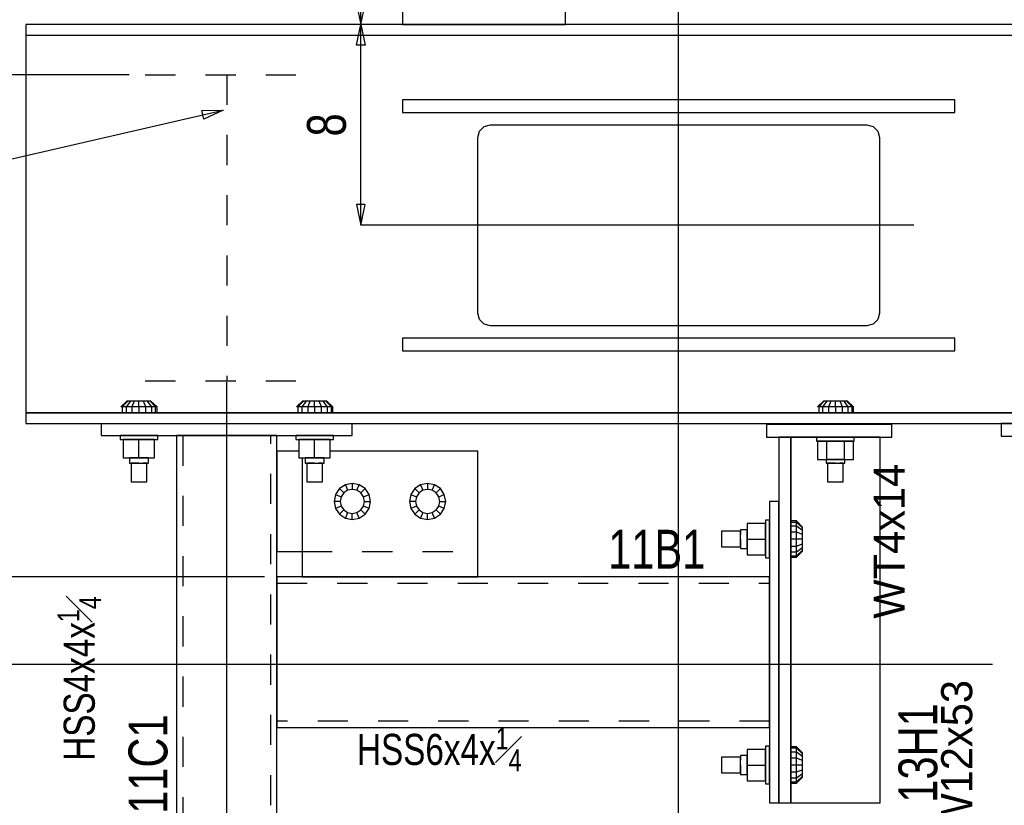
# Model space of a CAD drawing. Header units: inches. Extents: x -17.2 to 17.5, y -11.2 to 11.2.
# Tile 34 of 41: x 2.5 to 5.7, y 3.9 to 6.5. Entities that reach past the tile are written whole.
import ezdxf
from ezdxf.enums import TextEntityAlignment as Align

# ---------------------------------------------------------------- set-up
doc = ezdxf.new("R2010")
doc.units = ezdxf.units.IN
doc.header["$LTSCALE"] = 2.5
doc.header["$MEASUREMENT"] = 0
doc.linetypes.add('SDS2_5', pattern=[0.04, 0.02, -0.02])
doc.layers.add('Layer_0', color=7, linetype='Continuous')
doc.styles.add('MTextWidth', font='txt', dxfattribs={"width": 0.8, "height": 0.2})

msp = doc.modelspace()

# ---------------------------------------------------------------- linework, layer by layer
at = {"color": 1, "linetype": 'Continuous'}
for p, q in [((4.6661, 2.614), (4.6661, 9.2728)), ((3.6112, 6.4815), (3.6112, 6.7315)), ((3.5964, 6.5504), (3.6112, 6.4815)), ((3.6112, 6.4815), (3.6259, 6.5504)), ((3.5964, 6.4126), (3.6112, 6.4815)), ((3.6112, 5.8148), (3.6112, 6.4815)), ((3.6112, 6.4815), (3.6259, 6.4126)), ((3.6112, 6.4815), (3.6112, 6.4815)), ((3.6112, 6.4815), (3.6112, 6.4815)), ((3.6259, 6.4126), (3.5964, 6.4126)), ((2.8421, 6.3148), (1.2357, 6.3148)), ((2.1434, 5.9644), (3.1542, 6.1973)), ((3.0838, 6.1962), (3.1542, 6.1973)), ((3.0904, 6.1674), (3.0838, 6.1962)), ((3.1542, 6.1973), (3.0904, 6.1674)), ((3.1542, 6.1973), (3.1542, 6.1973)), ((3.6259, 5.8837), (3.5964, 5.8837)), ((3.5964, 5.8837), (3.6112, 5.8148)), ((3.6112, 5.8148), (3.6259, 5.8837)), ((5.447, 5.8148), (3.6112, 5.8148)), ((3.1661, 3.6898), (3.1661, 5.2942)), ((3.2911, 4.6482), (1.2357, 4.6482)), ((5.7078, 4.3565), (1.2357, 4.3565))]:
    msp.add_line(p, q, dxfattribs=at)
at = {"color": 1, "linetype": 'SDS2_5'}
for p, q in [((3.0203, 5.1169), (3.0203, 3.6898)), ((3.3119, 3.6898), (3.3119, 5.1169)), ((3.4161, 4.7315), (3.9994, 4.7315)), ((3.3328, 4.6273), (4.9682, 4.6273)), ((4.9682, 4.169), (3.3328, 4.169))]:
    msp.add_line(p, q, dxfattribs=at)
at = {"layer": 'Layer_0', "color": 2, "linetype": 'Continuous'}
for p, q in [((3.7494, 6.7157), (3.7494, 6.4815)), ((4.2911, 6.4815), (4.2911, 6.6396)), ((5.8344, 6.4815), (2.4994, 6.4815)), ((2.4994, 6.4815), (2.4994, 6.4457)), ((3.7494, 6.4815), (4.2911, 6.4815)), ((2.4994, 6.4457), (5.8344, 6.4457)), ((2.4994, 6.4457), (2.4994, 6.4413)), ((2.4994, 6.4413), (2.4994, 6.4287)), ((2.4994, 6.4287), (2.4994, 6.4099)), ((2.4994, 6.4099), (2.4994, 6.3877)), ((2.4994, 6.3877), (2.4994, 6.2107)), ((3.7494, 6.2315), (3.7494, 6.1898)), ((5.5828, 6.2315), (3.7494, 6.2315)), ((5.5828, 6.1898), (5.5828, 6.2315)), ((2.4994, 6.2107), (2.4994, 5.8148)), ((3.7494, 6.1898), (5.5828, 6.1898)), ((4.0203, 6.1426), (4.0411, 6.1482)), ((4.0411, 6.1482), (4.6661, 6.1482)), ((4.6661, 6.1482), (5.2911, 6.1482)), ((5.2911, 6.1482), (5.3119, 6.1426)), ((3.9994, 6.1065), (4.005, 6.1273)), ((4.005, 6.1273), (4.0203, 6.1426)), ((5.3119, 6.1426), (5.3272, 6.1273)), ((5.3272, 6.1273), (5.3328, 6.1065)), ((3.9994, 5.8148), (3.9994, 6.1065)), ((5.3328, 6.1065), (5.3328, 5.8148)), ((2.4994, 5.8148), (2.4994, 5.419)), ((3.9994, 5.5232), (3.9994, 5.8148)), ((5.3328, 5.8148), (5.3328, 5.5232)), ((4.005, 5.5023), (3.9994, 5.5232)), ((4.0203, 5.4871), (4.005, 5.5023)), ((5.3272, 5.5023), (5.3119, 5.4871)), ((5.3328, 5.5232), (5.3272, 5.5023)), ((4.0411, 5.4815), (4.0203, 5.4871)), ((5.2911, 5.4815), (4.0411, 5.4815)), ((5.3119, 5.4871), (5.2911, 5.4815)), ((3.7494, 5.4398), (3.7494, 5.3982)), ((5.5828, 5.4398), (3.7494, 5.4398)), ((5.5828, 5.3982), (5.5828, 5.4398)), ((2.4994, 5.419), (2.4994, 5.2502)), ((3.7494, 5.3982), (5.5828, 5.3982)), ((2.4994, 5.2502), (2.4994, 5.2281)), ((2.4994, 5.2281), (2.4994, 5.2093)), ((2.4994, 5.2093), (2.4994, 5.1967)), ((2.4994, 5.1967), (2.4994, 5.1923)), ((5.8344, 5.1923), (2.4994, 5.1923)), ((2.4994, 5.1923), (2.4994, 5.1565)), ((2.4994, 5.1923), (2.8432, 5.1923)), ((2.9057, 5.1923), (3.4265, 5.1923)), ((3.489, 5.1923), (5.1557, 5.1923)), ((5.2182, 5.1923), (5.8344, 5.1923)), ((2.4994, 5.1565), (5.8344, 5.1565)), ((2.7494, 5.1565), (2.7494, 5.1169)), ((3.5828, 5.1169), (3.5828, 5.1565)), ((5.3744, 5.1534), (4.9578, 5.1534)), ((4.9578, 5.1534), (4.9578, 5.1117)), ((5.3744, 5.1117), (5.3744, 5.1534)), ((5.8344, 5.1565), (5.7374, 5.1565)), ((5.7374, 5.1565), (5.7374, 5.1148)), ((2.7494, 5.1169), (3.5828, 5.1169)), ((2.9994, 5.1169), (2.9994, 3.6898)), ((3.0024, 5.1169), (2.9994, 5.1169)), ((3.0108, 5.1169), (3.0024, 5.1169)), ((3.0234, 5.1169), (3.0108, 5.1169)), ((3.0383, 5.1169), (3.0234, 5.1169)), ((3.2939, 5.1169), (3.0383, 5.1169)), ((3.3088, 5.1169), (3.2939, 5.1169)), ((3.3214, 5.1169), (3.3088, 5.1169)), ((3.3298, 5.1169), (3.3214, 5.1169)), ((3.3328, 5.1169), (3.3298, 5.1169)), ((3.3328, 3.6898), (3.3328, 5.1169)), ((4.9578, 5.1117), (5.3744, 5.1117)), ((4.9994, 5.1117), (4.9994, 3.8982)), ((5.0382, 5.1117), (4.9994, 5.1117)), ((5.0382, 3.8982), (5.0382, 5.1117)), ((5.0412, 5.1117), (5.0382, 5.1117)), ((5.0382, 5.1117), (5.0382, 4.8044)), ((5.0497, 5.1117), (5.0412, 5.1117)), ((5.0625, 5.1117), (5.0497, 5.1117)), ((5.0776, 5.1117), (5.0625, 5.1117)), ((5.1557, 5.1117), (5.0776, 5.1117)), ((5.3353, 5.1117), (5.2182, 5.1117)), ((5.3353, 5.105), (5.3353, 5.1117)), ((5.3353, 3.8982), (5.3353, 5.105)), ((5.7374, 5.1148), (5.8328, 5.1148)), ((3.4057, 5.0648), (3.3328, 5.0648)), ((3.3328, 5.0648), (3.3328, 4.9097)), ((3.4161, 5.0425), (3.4161, 4.9097)), ((3.9994, 5.0648), (3.5099, 5.0648)), ((3.9994, 4.9097), (3.9994, 5.0648)), ((3.3328, 4.9097), (3.3328, 4.8867)), ((3.4161, 4.9097), (3.4161, 4.8867)), ((3.9994, 4.8867), (3.9994, 4.9097)), ((3.3328, 4.8867), (3.3328, 4.7315)), ((3.4161, 4.8867), (3.4161, 4.6482)), ((3.9994, 4.6482), (3.9994, 4.8867)), ((4.9994, 4.8982), (4.9682, 4.8982)), ((4.9682, 4.8982), (4.9682, 3.8982)), ((4.9994, 3.8982), (4.9994, 4.8982)), ((5.0382, 4.7419), (5.0382, 4.0544)), ((3.3328, 4.7315), (3.4161, 4.7315)), ((4.9682, 4.6482), (3.3328, 4.6482)), ((3.3328, 4.6482), (3.3328, 4.6452)), ((3.3328, 4.6452), (3.3328, 4.6368)), ((3.4161, 4.6482), (3.9994, 4.6482)), ((4.9682, 4.6452), (4.9682, 4.6482)), ((4.9682, 4.6368), (4.9682, 4.6452)), ((3.3328, 4.6368), (3.3328, 4.6242)), ((3.3328, 4.6242), (3.3328, 4.6093)), ((3.3328, 4.6093), (3.3328, 4.187)), ((4.9682, 4.6242), (4.9682, 4.6368)), ((4.9682, 4.6093), (4.9682, 4.6242)), ((4.9682, 4.187), (4.9682, 4.6093)), ((3.3328, 4.187), (3.3328, 4.1721)), ((4.9682, 4.1721), (4.9682, 4.187)), ((3.3328, 4.1721), (3.3328, 4.1595)), ((3.3328, 4.1595), (3.3328, 4.1511)), ((4.9682, 4.1595), (4.9682, 4.1721)), ((4.9682, 4.1511), (4.9682, 4.1595)), ((3.3328, 4.1511), (3.3328, 4.1482)), ((3.3328, 4.1482), (4.9682, 4.1482)), ((4.9682, 4.1482), (4.9682, 4.1511)), ((5.0382, 3.9919), (5.0382, 3.8982)), ((4.9682, 3.8982), (4.9994, 3.8982)), ((4.9994, 3.8982), (5.0382, 3.8982)), ((5.0382, 3.8982), (5.0412, 3.8982)), ((5.0412, 3.8982), (5.0497, 3.8982)), ((5.0497, 3.8982), (5.0625, 3.8982)), ((5.0625, 3.8982), (5.0776, 3.8982)), ((5.0776, 3.8982), (5.3353, 3.8982))]:
    msp.add_line(p, q, dxfattribs=at)
at = {"layer": 'Layer_0', "color": 1, "linetype": 'SDS2_5'}
for p, q in [((2.8957, 6.3148), (3.4365, 6.3148)), ((3.1661, 6.3148), (3.1661, 5.2982)), ((2.8957, 5.2982), (3.4365, 5.2982))]:
    msp.add_line(p, q, dxfattribs=at)
at = {"layer": 'Layer_0', "color": 1, "linetype": 'Continuous'}
for p, q in [((2.8343, 5.2316), (2.8143, 5.212)), ((2.8374, 5.2316), (2.8189, 5.212)), ((2.8461, 5.2316), (2.8319, 5.212)), ((2.8374, 5.2316), (2.8343, 5.2316)), ((2.8461, 5.2316), (2.8374, 5.2316)), ((2.8591, 5.2316), (2.8461, 5.2316)), ((2.8591, 5.2316), (2.8514, 5.212)), ((2.8744, 5.2316), (2.8591, 5.2316)), ((2.8744, 5.212), (2.8744, 5.2316)), ((2.8898, 5.2316), (2.8744, 5.2316)), ((2.8975, 5.212), (2.8898, 5.2316)), ((2.9028, 5.2316), (2.8898, 5.2316)), ((2.917, 5.212), (2.9028, 5.2316)), ((2.9115, 5.2316), (2.9028, 5.2316)), ((2.93, 5.212), (2.9115, 5.2316)), ((2.9145, 5.2316), (2.9115, 5.2316)), ((2.9346, 5.212), (2.9145, 5.2316)), ((3.4177, 5.2316), (3.3976, 5.212)), ((3.4207, 5.2316), (3.4022, 5.212)), ((3.4294, 5.2316), (3.4152, 5.212)), ((3.4207, 5.2316), (3.4177, 5.2316)), ((3.4294, 5.2316), (3.4207, 5.2316)), ((3.4424, 5.2316), (3.4294, 5.2316)), ((3.4424, 5.2316), (3.4348, 5.212)), ((3.4578, 5.2316), (3.4424, 5.2316)), ((3.4578, 5.212), (3.4578, 5.2316)), ((3.4731, 5.2316), (3.4578, 5.2316)), ((3.4808, 5.212), (3.4731, 5.2316)), ((3.4861, 5.2316), (3.4731, 5.2316)), ((3.5003, 5.212), (3.4861, 5.2316)), ((3.4948, 5.2316), (3.4861, 5.2316)), ((3.5133, 5.212), (3.4948, 5.2316)), ((3.4979, 5.2316), (3.4948, 5.2316)), ((3.5179, 5.212), (3.4979, 5.2316)), ((5.1468, 5.2316), (5.1268, 5.212)), ((5.1499, 5.2316), (5.1314, 5.212)), ((5.1586, 5.2316), (5.1444, 5.212)), ((5.1499, 5.2316), (5.1468, 5.2316)), ((5.1586, 5.2316), (5.1499, 5.2316)), ((5.1716, 5.2316), (5.1586, 5.2316)), ((5.1716, 5.2316), (5.1639, 5.212)), ((5.1869, 5.2316), (5.1716, 5.2316)), ((5.1869, 5.212), (5.1869, 5.2316)), ((5.2023, 5.2316), (5.1869, 5.2316)), ((5.21, 5.212), (5.2023, 5.2316)), ((5.2153, 5.2316), (5.2023, 5.2316)), ((5.2295, 5.212), (5.2153, 5.2316)), ((5.224, 5.2316), (5.2153, 5.2316)), ((5.2425, 5.212), (5.224, 5.2316)), ((5.227, 5.2316), (5.224, 5.2316)), ((5.2471, 5.212), (5.227, 5.2316)), ((2.8189, 5.212), (2.8143, 5.212)), ((2.8189, 5.212), (2.8189, 5.1925)), ((2.8319, 5.212), (2.8189, 5.212)), ((2.8319, 5.212), (2.8319, 5.1925)), ((2.8514, 5.212), (2.8319, 5.212)), ((2.8514, 5.212), (2.8514, 5.1925)), ((2.8744, 5.212), (2.8514, 5.212)), ((2.8744, 5.212), (2.8744, 5.1925)), ((2.8975, 5.212), (2.8744, 5.212)), ((2.8975, 5.1925), (2.8975, 5.212)), ((2.917, 5.212), (2.8975, 5.212)), ((2.917, 5.1925), (2.917, 5.212)), ((2.93, 5.212), (2.917, 5.212)), ((2.93, 5.1925), (2.93, 5.212)), ((2.9346, 5.212), (2.93, 5.212)), ((2.9346, 5.1925), (2.9346, 5.212)), ((3.4022, 5.212), (3.3976, 5.212)), ((3.4022, 5.212), (3.4022, 5.1925)), ((3.4152, 5.212), (3.4022, 5.212)), ((3.4152, 5.212), (3.4152, 5.1925)), ((3.4348, 5.212), (3.4152, 5.212)), ((3.4348, 5.212), (3.4348, 5.1925)), ((3.4578, 5.212), (3.4348, 5.212)), ((3.4578, 5.212), (3.4578, 5.1925)), ((3.4808, 5.212), (3.4578, 5.212)), ((3.4808, 5.1925), (3.4808, 5.212)), ((3.5003, 5.212), (3.4808, 5.212)), ((3.5003, 5.1925), (3.5003, 5.212)), ((3.5133, 5.212), (3.5003, 5.212)), ((3.5133, 5.1925), (3.5133, 5.212)), ((3.5179, 5.212), (3.5133, 5.212)), ((3.5179, 5.1925), (3.5179, 5.212)), ((5.1314, 5.212), (5.1268, 5.212)), ((5.1314, 5.212), (5.1314, 5.1925)), ((5.1444, 5.212), (5.1314, 5.212)), ((5.1444, 5.212), (5.1444, 5.1925)), ((5.1639, 5.212), (5.1444, 5.212)), ((5.1639, 5.212), (5.1639, 5.1925)), ((5.1869, 5.212), (5.1639, 5.212)), ((5.1869, 5.212), (5.1869, 5.1925)), ((5.21, 5.212), (5.1869, 5.212)), ((5.21, 5.1925), (5.21, 5.212)), ((5.2295, 5.212), (5.21, 5.212)), ((5.2295, 5.1925), (5.2295, 5.212)), ((5.2425, 5.212), (5.2295, 5.212)), ((5.2425, 5.1925), (5.2425, 5.212)), ((5.2471, 5.212), (5.2425, 5.212)), ((5.2471, 5.1925), (5.2471, 5.212)), ((2.8143, 5.1925), (2.8189, 5.1925)), ((2.8189, 5.1925), (2.8319, 5.1925)), ((2.8319, 5.1925), (2.8514, 5.1925)), ((2.8474, 5.1925), (2.8432, 5.1925)), ((2.8432, 5.1925), (2.8432, 5.1923)), ((2.8588, 5.1925), (2.8474, 5.1925)), ((2.8514, 5.1925), (2.8744, 5.1925)), ((2.8744, 5.1925), (2.8588, 5.1925)), ((2.8744, 5.1925), (2.8975, 5.1925)), ((2.8901, 5.1925), (2.8744, 5.1925)), ((2.9015, 5.1925), (2.8901, 5.1925)), ((2.8975, 5.1925), (2.917, 5.1925)), ((2.9057, 5.1925), (2.9015, 5.1925)), ((2.9057, 5.1923), (2.9057, 5.1925)), ((2.917, 5.1925), (2.93, 5.1925)), ((2.93, 5.1925), (2.9346, 5.1925)), ((3.3976, 5.1925), (3.4022, 5.1925)), ((3.4022, 5.1925), (3.4152, 5.1925)), ((3.4152, 5.1925), (3.4348, 5.1925)), ((3.4307, 5.1925), (3.4265, 5.1925)), ((3.4265, 5.1925), (3.4265, 5.1923)), ((3.4421, 5.1925), (3.4307, 5.1925)), ((3.4348, 5.1925), (3.4578, 5.1925)), ((3.4578, 5.1925), (3.4421, 5.1925)), ((3.4578, 5.1925), (3.4808, 5.1925)), ((3.4734, 5.1925), (3.4578, 5.1925)), ((3.4848, 5.1925), (3.4734, 5.1925)), ((3.4808, 5.1925), (3.5003, 5.1925)), ((3.489, 5.1925), (3.4848, 5.1925)), ((3.489, 5.1923), (3.489, 5.1925)), ((3.5003, 5.1925), (3.5133, 5.1925)), ((3.5133, 5.1925), (3.5179, 5.1925)), ((5.1268, 5.1925), (5.1314, 5.1925)), ((5.1314, 5.1925), (5.1444, 5.1925)), ((5.1444, 5.1925), (5.1639, 5.1925)), ((5.1599, 5.1925), (5.1557, 5.1925)), ((5.1557, 5.1925), (5.1557, 5.1923)), ((5.1713, 5.1925), (5.1599, 5.1925)), ((5.1639, 5.1925), (5.1869, 5.1925)), ((5.1869, 5.1925), (5.1713, 5.1925)), ((5.1869, 5.1925), (5.21, 5.1925)), ((5.2026, 5.1925), (5.1869, 5.1925)), ((5.214, 5.1925), (5.2026, 5.1925)), ((5.21, 5.1925), (5.2295, 5.1925)), ((5.2182, 5.1925), (5.214, 5.1925)), ((5.2182, 5.1923), (5.2182, 5.1925)), ((5.2295, 5.1925), (5.2425, 5.1925)), ((5.2425, 5.1925), (5.2471, 5.1925)), ((5.1557, 5.1565), (5.1557, 5.1534)), ((5.2182, 5.1534), (5.2182, 5.1565)), ((2.8119, 5.1167), (2.8119, 5.1037)), ((2.8167, 5.1167), (2.8119, 5.1167)), ((2.8119, 5.1037), (2.8167, 5.1037)), ((2.8302, 5.1167), (2.8167, 5.1167)), ((2.8167, 5.1037), (2.8302, 5.1037)), ((2.8224, 5.1037), (2.8224, 5.0425)), ((2.8744, 5.1037), (2.8224, 5.1037)), ((2.8505, 5.1167), (2.8302, 5.1167)), ((2.8302, 5.1037), (2.8505, 5.1037)), ((2.8432, 5.1169), (2.8432, 5.1167)), ((2.8432, 5.1167), (2.8474, 5.1167)), ((2.8474, 5.1167), (2.8588, 5.1167)), ((2.8744, 5.1167), (2.8505, 5.1167)), ((2.8505, 5.1037), (2.8744, 5.1037)), ((2.8588, 5.1167), (2.8744, 5.1167)), ((2.8984, 5.1167), (2.8744, 5.1167)), ((2.8744, 5.1167), (2.8901, 5.1167)), ((2.8744, 5.1037), (2.8984, 5.1037)), ((2.8744, 5.0425), (2.8744, 5.1037)), ((2.9265, 5.1037), (2.8744, 5.1037)), ((2.8901, 5.1167), (2.9015, 5.1167)), ((2.9186, 5.1167), (2.8984, 5.1167)), ((2.8984, 5.1037), (2.9186, 5.1037)), ((2.9015, 5.1167), (2.9057, 5.1167)), ((2.9057, 5.1167), (2.9057, 5.1169)), ((2.9322, 5.1167), (2.9186, 5.1167)), ((2.9186, 5.1037), (2.9322, 5.1037)), ((2.9265, 5.0425), (2.9265, 5.1037)), ((2.9369, 5.1167), (2.9322, 5.1167)), ((2.9322, 5.1037), (2.9369, 5.1037)), ((2.9369, 5.1037), (2.9369, 5.1167)), ((3.3953, 5.1167), (3.3953, 5.1037)), ((3.4, 5.1167), (3.3953, 5.1167)), ((3.3953, 5.1037), (3.4, 5.1037)), ((3.4136, 5.1167), (3.4, 5.1167)), ((3.4, 5.1037), (3.4136, 5.1037)), ((3.4057, 5.1037), (3.4057, 5.0425)), ((3.4578, 5.1037), (3.4057, 5.1037)), ((3.4339, 5.1167), (3.4136, 5.1167)), ((3.4136, 5.1037), (3.4339, 5.1037)), ((3.4265, 5.1169), (3.4265, 5.1167)), ((3.4265, 5.1167), (3.4307, 5.1167)), ((3.4307, 5.1167), (3.4421, 5.1167)), ((3.4578, 5.1167), (3.4339, 5.1167)), ((3.4339, 5.1037), (3.4578, 5.1037)), ((3.4421, 5.1167), (3.4578, 5.1167)), ((3.4817, 5.1167), (3.4578, 5.1167)), ((3.4578, 5.1167), (3.4734, 5.1167)), ((3.4578, 5.1037), (3.4817, 5.1037)), ((3.4578, 5.0425), (3.4578, 5.1037)), ((3.5099, 5.1037), (3.4578, 5.1037)), ((3.4734, 5.1167), (3.4848, 5.1167)), ((3.502, 5.1167), (3.4817, 5.1167)), ((3.4817, 5.1037), (3.502, 5.1037)), ((3.4848, 5.1167), (3.489, 5.1167)), ((3.489, 5.1167), (3.489, 5.1169)), ((3.5155, 5.1167), (3.502, 5.1167)), ((3.502, 5.1037), (3.5155, 5.1037)), ((3.5099, 5.0425), (3.5099, 5.1037)), ((3.5203, 5.1167), (3.5155, 5.1167)), ((3.5155, 5.1037), (3.5203, 5.1037)), ((3.5203, 5.1037), (3.5203, 5.1167)), ((5.1244, 5.1115), (5.1244, 5.0985)), ((5.1292, 5.1115), (5.1244, 5.1115)), ((5.1427, 5.1115), (5.1292, 5.1115)), ((5.163, 5.1115), (5.1427, 5.1115)), ((5.1557, 5.1117), (5.1557, 5.1115)), ((5.1557, 5.1115), (5.1599, 5.1115)), ((5.1599, 5.1115), (5.1713, 5.1115)), ((5.1869, 5.1115), (5.163, 5.1115)), ((5.1713, 5.1115), (5.1869, 5.1115)), ((5.2109, 5.1115), (5.1869, 5.1115)), ((5.1869, 5.1115), (5.2026, 5.1115)), ((5.2026, 5.1115), (5.214, 5.1115)), ((5.2311, 5.1115), (5.2109, 5.1115)), ((5.214, 5.1115), (5.2182, 5.1115)), ((5.2182, 5.1115), (5.2182, 5.1117)), ((5.2447, 5.1115), (5.2311, 5.1115)), ((5.2494, 5.1115), (5.2447, 5.1115)), ((5.2494, 5.0985), (5.2494, 5.1115)), ((5.1244, 5.0985), (5.1292, 5.0985)), ((5.1268, 5.0985), (5.1268, 5.0373)), ((5.1569, 5.0985), (5.1268, 5.0985)), ((5.1292, 5.0985), (5.1427, 5.0985)), ((5.1427, 5.0985), (5.163, 5.0985)), ((5.1569, 5.0985), (5.1569, 5.0373)), ((5.217, 5.0985), (5.1569, 5.0985)), ((5.163, 5.0985), (5.1869, 5.0985)), ((5.1869, 5.0985), (5.2109, 5.0985)), ((5.2109, 5.0985), (5.2311, 5.0985)), ((5.217, 5.0373), (5.217, 5.0985)), ((5.2471, 5.0985), (5.217, 5.0985)), ((5.2311, 5.0985), (5.2447, 5.0985)), ((5.2447, 5.0985), (5.2494, 5.0985)), ((5.2471, 5.0373), (5.2471, 5.0985)), ((2.8224, 5.0425), (2.8744, 5.0425)), ((2.8432, 5.0425), (2.8432, 5.0257)), ((2.8474, 5.0425), (2.8432, 5.0425)), ((2.8588, 5.0425), (2.8474, 5.0425)), ((2.8744, 5.0425), (2.8588, 5.0425)), ((2.8901, 5.0425), (2.8744, 5.0425)), ((2.8744, 5.0425), (2.9265, 5.0425)), ((2.9015, 5.0425), (2.8901, 5.0425)), ((2.9057, 5.0425), (2.9015, 5.0425)), ((2.9057, 5.0257), (2.9057, 5.0425)), ((3.4057, 5.0425), (3.4578, 5.0425)), ((3.4265, 5.0425), (3.4265, 5.0257)), ((3.4307, 5.0425), (3.4265, 5.0425)), ((3.4421, 5.0425), (3.4307, 5.0425)), ((3.4578, 5.0425), (3.4421, 5.0425)), ((3.4734, 5.0425), (3.4578, 5.0425)), ((3.4578, 5.0425), (3.5099, 5.0425)), ((3.4848, 5.0425), (3.4734, 5.0425)), ((3.489, 5.0425), (3.4848, 5.0425)), ((3.489, 5.0257), (3.489, 5.0425)), ((5.1268, 5.0373), (5.1569, 5.0373)), ((5.1557, 5.0373), (5.1557, 5.0257)), ((5.1599, 5.0373), (5.1557, 5.0373)), ((5.1569, 5.0373), (5.217, 5.0373)), ((5.1713, 5.0373), (5.1599, 5.0373)), ((5.1869, 5.0373), (5.1713, 5.0373)), ((5.2026, 5.0373), (5.1869, 5.0373)), ((5.214, 5.0373), (5.2026, 5.0373)), ((5.2182, 5.0373), (5.214, 5.0373)), ((5.217, 5.0373), (5.2471, 5.0373)), ((5.2182, 5.0257), (5.2182, 5.0373)), ((2.8432, 5.0257), (2.8474, 5.0257)), ((2.8474, 5.0257), (2.8588, 5.0257)), ((2.8484, 5.0257), (2.8484, 4.9632)), ((2.8519, 5.0257), (2.8484, 5.0257)), ((2.8614, 5.0257), (2.8519, 5.0257)), ((2.8588, 5.0257), (2.8744, 5.0257)), ((2.8744, 5.0257), (2.8614, 5.0257)), ((2.8744, 5.0257), (2.8901, 5.0257)), ((2.897, 5.0257), (2.8875, 5.0257)), ((2.8901, 5.0257), (2.9015, 5.0257)), ((2.9005, 5.0257), (2.897, 5.0257)), ((2.9005, 4.9632), (2.9005, 5.0257)), ((2.9015, 5.0257), (2.9057, 5.0257)), ((3.4265, 5.0257), (3.4307, 5.0257)), ((3.4307, 5.0257), (3.4421, 5.0257)), ((3.4317, 5.0257), (3.4317, 4.9632)), ((3.4352, 5.0257), (3.4317, 5.0257)), ((3.4447, 5.0257), (3.4352, 5.0257)), ((3.4421, 5.0257), (3.4578, 5.0257)), ((3.4578, 5.0257), (3.4447, 5.0257)), ((3.4578, 5.0257), (3.4734, 5.0257)), ((3.4803, 5.0257), (3.4708, 5.0257)), ((3.4734, 5.0257), (3.4848, 5.0257)), ((3.4838, 5.0257), (3.4803, 5.0257)), ((3.4838, 4.9632), (3.4838, 5.0257)), ((3.4848, 5.0257), (3.489, 5.0257)), ((5.1557, 5.0257), (5.1599, 5.0257)), ((5.1599, 5.0257), (5.1713, 5.0257)), ((5.1609, 5.0257), (5.1609, 4.9632)), ((5.1644, 5.0257), (5.1609, 5.0257)), ((5.1739, 5.0257), (5.1644, 5.0257)), ((5.1713, 5.0257), (5.1869, 5.0257)), ((5.1869, 5.0257), (5.1739, 5.0257)), ((5.1869, 5.0257), (5.2026, 5.0257)), ((5.2095, 5.0257), (5.2, 5.0257)), ((5.2026, 5.0257), (5.214, 5.0257)), ((5.213, 5.0257), (5.2095, 5.0257)), ((5.213, 4.9632), (5.213, 5.0257)), ((5.214, 5.0257), (5.2182, 5.0257)), ((2.8484, 4.9632), (2.8519, 4.9632)), ((2.8519, 4.9632), (2.8614, 4.9632)), ((2.8614, 4.9632), (2.8744, 4.9632)), ((2.8744, 4.9632), (2.8875, 4.9632)), ((2.8875, 4.9632), (2.897, 4.9632)), ((2.897, 4.9632), (2.9005, 4.9632)), ((3.4317, 4.9632), (3.4352, 4.9632)), ((3.4352, 4.9632), (3.4447, 4.9632)), ((3.4447, 4.9632), (3.4578, 4.9632)), ((3.4578, 4.9632), (3.4708, 4.9632)), ((3.4708, 4.9632), (3.4803, 4.9632)), ((3.4803, 4.9632), (3.4838, 4.9632)), ((3.5402, 4.9407), (3.5272, 4.9212)), ((3.5598, 4.9537), (3.5402, 4.9407)), ((3.5402, 4.9407), (3.5544, 4.9265)), ((3.5828, 4.9583), (3.5598, 4.9537)), ((3.5598, 4.9537), (3.5674, 4.9352)), ((3.5828, 4.9383), (3.5674, 4.9352)), ((3.6058, 4.9537), (3.5828, 4.9583)), ((3.5828, 4.9583), (3.5828, 4.9383)), ((3.5981, 4.9352), (3.5828, 4.9383)), ((3.5981, 4.9352), (3.6058, 4.9537)), ((3.6253, 4.9407), (3.6058, 4.9537)), ((3.6111, 4.9265), (3.6253, 4.9407)), ((3.6383, 4.9212), (3.6253, 4.9407)), ((3.7902, 4.9407), (3.7772, 4.9212)), ((3.8098, 4.9537), (3.7902, 4.9407)), ((3.7902, 4.9407), (3.8044, 4.9265)), ((3.8328, 4.9583), (3.8098, 4.9537)), ((3.8098, 4.9537), (3.8174, 4.9352)), ((3.8328, 4.9383), (3.8174, 4.9352)), ((3.8558, 4.9537), (3.8328, 4.9583)), ((3.8328, 4.9583), (3.8328, 4.9383)), ((3.8481, 4.9352), (3.8328, 4.9383)), ((3.8481, 4.9352), (3.8558, 4.9537)), ((3.8753, 4.9407), (3.8558, 4.9537)), ((3.8611, 4.9265), (3.8753, 4.9407)), ((3.8883, 4.9212), (3.8753, 4.9407)), ((5.1609, 4.9632), (5.1644, 4.9632)), ((5.1644, 4.9632), (5.1739, 4.9632)), ((5.1739, 4.9632), (5.1869, 4.9632)), ((5.1869, 4.9632), (5.2, 4.9632)), ((5.2, 4.9632), (5.2095, 4.9632)), ((5.2095, 4.9632), (5.213, 4.9632)), ((3.5272, 4.9212), (3.5226, 4.8982)), ((3.5272, 4.9212), (3.5457, 4.9135)), ((3.5457, 4.9135), (3.5427, 4.8982)), ((3.5544, 4.9265), (3.5457, 4.9135)), ((3.5674, 4.9352), (3.5544, 4.9265)), ((3.6111, 4.9265), (3.5981, 4.9352)), ((3.6198, 4.9135), (3.6111, 4.9265)), ((3.6198, 4.9135), (3.6383, 4.9212)), ((3.6229, 4.8982), (3.6198, 4.9135)), ((3.6429, 4.8982), (3.6383, 4.9212)), ((3.7772, 4.9212), (3.7726, 4.8982)), ((3.7772, 4.9212), (3.7957, 4.9135)), ((3.7957, 4.9135), (3.7927, 4.8982)), ((3.8044, 4.9265), (3.7957, 4.9135)), ((3.8174, 4.9352), (3.8044, 4.9265)), ((3.8611, 4.9265), (3.8481, 4.9352)), ((3.8698, 4.9135), (3.8611, 4.9265)), ((3.8698, 4.9135), (3.8883, 4.9212)), ((3.8729, 4.8982), (3.8698, 4.9135)), ((3.8929, 4.8982), (3.8883, 4.9212)), ((3.5427, 4.8982), (3.5226, 4.8982)), ((3.5226, 4.8982), (3.5272, 4.8751)), ((3.5457, 4.8828), (3.5272, 4.8751)), ((3.5272, 4.8751), (3.5402, 4.8556)), ((3.5427, 4.8982), (3.5457, 4.8828)), ((3.5457, 4.8828), (3.5544, 4.8698)), ((3.6111, 4.8698), (3.6198, 4.8828)), ((3.6198, 4.8828), (3.6229, 4.8982)), ((3.6383, 4.8751), (3.6198, 4.8828)), ((3.6229, 4.8982), (3.6429, 4.8982)), ((3.6253, 4.8556), (3.6383, 4.8751)), ((3.6383, 4.8751), (3.6429, 4.8982)), ((3.7927, 4.8982), (3.7726, 4.8982)), ((3.7726, 4.8982), (3.7772, 4.8751)), ((3.7957, 4.8828), (3.7772, 4.8751)), ((3.7772, 4.8751), (3.7902, 4.8556)), ((3.7927, 4.8982), (3.7957, 4.8828)), ((3.7957, 4.8828), (3.8044, 4.8698)), ((3.8611, 4.8698), (3.8698, 4.8828)), ((3.8698, 4.8828), (3.8729, 4.8982)), ((3.8883, 4.8751), (3.8698, 4.8828)), ((3.8729, 4.8982), (3.8929, 4.8982)), ((3.8753, 4.8556), (3.8883, 4.8751)), ((3.8883, 4.8751), (3.8929, 4.8982)), ((3.5544, 4.8698), (3.5402, 4.8556)), ((3.5402, 4.8556), (3.5598, 4.8426)), ((3.5544, 4.8698), (3.5674, 4.8611)), ((3.5674, 4.8611), (3.5598, 4.8426)), ((3.5598, 4.8426), (3.5828, 4.838)), ((3.5674, 4.8611), (3.5828, 4.8581)), ((3.5828, 4.8581), (3.5981, 4.8611)), ((3.5828, 4.838), (3.5828, 4.8581)), ((3.5828, 4.838), (3.6058, 4.8426)), ((3.5981, 4.8611), (3.6111, 4.8698)), ((3.6058, 4.8426), (3.5981, 4.8611)), ((3.6058, 4.8426), (3.6253, 4.8556)), ((3.6253, 4.8556), (3.6111, 4.8698)), ((3.8044, 4.8698), (3.7902, 4.8556)), ((3.7902, 4.8556), (3.8098, 4.8426)), ((3.8044, 4.8698), (3.8174, 4.8611)), ((3.8174, 4.8611), (3.8098, 4.8426)), ((3.8098, 4.8426), (3.8328, 4.838)), ((3.8174, 4.8611), (3.8328, 4.8581)), ((3.8328, 4.8581), (3.8481, 4.8611)), ((3.8328, 4.838), (3.8328, 4.8581)), ((3.8328, 4.838), (3.8558, 4.8426)), ((3.8481, 4.8611), (3.8611, 4.8698)), ((3.8558, 4.8426), (3.8481, 4.8611)), ((3.8558, 4.8426), (3.8753, 4.8556)), ((3.8753, 4.8556), (3.8611, 4.8698)), ((4.955, 4.8252), (4.8938, 4.8252)), ((4.8938, 4.8252), (4.8938, 4.7732)), ((4.968, 4.8357), (4.955, 4.8357)), ((4.955, 4.8357), (4.955, 4.8309)), ((4.955, 4.8309), (4.955, 4.8174)), ((4.955, 4.7732), (4.955, 4.8252)), ((4.955, 4.8174), (4.955, 4.7971)), ((4.968, 4.8309), (4.968, 4.8357)), ((4.968, 4.8174), (4.968, 4.8309)), ((4.968, 4.7971), (4.968, 4.8174)), ((5.0579, 4.8333), (5.0384, 4.8333)), ((5.0384, 4.8333), (5.0384, 4.8287)), ((5.0579, 4.8287), (5.0384, 4.8287)), ((5.0384, 4.8287), (5.0384, 4.8157)), ((5.0579, 4.8157), (5.0384, 4.8157)), ((5.0384, 4.8157), (5.0384, 4.7962)), ((5.0579, 4.8287), (5.0579, 4.8333)), ((5.0774, 4.8133), (5.0579, 4.8333)), ((5.0579, 4.8157), (5.0579, 4.8287)), ((5.0774, 4.8102), (5.0579, 4.8287)), ((5.0579, 4.7962), (5.0579, 4.8157)), ((5.0774, 4.8015), (5.0579, 4.8157)), ((5.0774, 4.8102), (5.0774, 4.8133)), ((5.0774, 4.8015), (5.0774, 4.8102)), ((4.8715, 4.7992), (4.809, 4.7992)), ((4.809, 4.7992), (4.809, 4.7957)), ((4.809, 4.7957), (4.809, 4.7862)), ((4.809, 4.7862), (4.809, 4.7732)), ((4.809, 4.7732), (4.809, 4.7601)), ((4.8938, 4.8044), (4.8715, 4.8044)), ((4.8715, 4.8044), (4.8715, 4.8002)), ((4.8715, 4.8002), (4.8715, 4.7888)), ((4.8715, 4.7957), (4.8715, 4.7992)), ((4.8715, 4.7862), (4.8715, 4.7957)), ((4.8715, 4.7732), (4.8715, 4.7862)), ((4.8715, 4.7601), (4.8715, 4.7732)), ((4.8715, 4.7732), (4.8715, 4.7575)), ((4.8938, 4.8002), (4.8938, 4.8044)), ((4.8938, 4.7888), (4.8938, 4.8002)), ((4.8938, 4.7732), (4.8938, 4.7888)), ((4.8938, 4.7575), (4.8938, 4.7732)), ((4.8938, 4.7732), (4.955, 4.7732)), ((4.8938, 4.7732), (4.8938, 4.7211)), ((4.955, 4.7971), (4.955, 4.7732)), ((4.955, 4.7732), (4.955, 4.7492)), ((4.955, 4.7211), (4.955, 4.7732)), ((4.9682, 4.8044), (4.968, 4.8044)), ((4.968, 4.8044), (4.968, 4.8002)), ((4.968, 4.8002), (4.968, 4.7888)), ((4.968, 4.7732), (4.968, 4.7971)), ((4.968, 4.7888), (4.968, 4.7732)), ((4.968, 4.7492), (4.968, 4.7732)), ((4.968, 4.7732), (4.968, 4.7575)), ((5.0384, 4.8044), (5.0382, 4.8044)), ((5.0384, 4.8002), (5.0384, 4.8044)), ((5.0384, 4.7888), (5.0384, 4.8002)), ((5.0579, 4.7962), (5.0384, 4.7962)), ((5.0384, 4.7962), (5.0384, 4.7732)), ((5.0384, 4.7732), (5.0384, 4.7888)), ((5.0579, 4.7732), (5.0384, 4.7732)), ((5.0384, 4.7732), (5.0384, 4.7501)), ((5.0384, 4.7575), (5.0384, 4.7732)), ((5.0579, 4.7732), (5.0579, 4.7962)), ((5.0774, 4.7885), (5.0579, 4.7962)), ((5.0579, 4.7501), (5.0579, 4.7732)), ((5.0774, 4.7732), (5.0579, 4.7732)), ((5.0774, 4.7885), (5.0774, 4.8015)), ((5.0774, 4.7732), (5.0774, 4.7885)), ((5.0774, 4.7578), (5.0774, 4.7732)), ((4.809, 4.7601), (4.809, 4.7506)), ((4.809, 4.7506), (4.809, 4.7471)), ((4.809, 4.7471), (4.8715, 4.7471)), ((4.8715, 4.7506), (4.8715, 4.7601)), ((4.8715, 4.7575), (4.8715, 4.7461)), ((4.8715, 4.7471), (4.8715, 4.7506)), ((4.8715, 4.7461), (4.8715, 4.7419)), ((4.8715, 4.7419), (4.8938, 4.7419)), ((4.8938, 4.7461), (4.8938, 4.7575)), ((4.8938, 4.7419), (4.8938, 4.7461)), ((4.955, 4.7492), (4.955, 4.729)), ((4.968, 4.7575), (4.968, 4.7461)), ((4.968, 4.729), (4.968, 4.7492)), ((4.968, 4.7461), (4.968, 4.7419)), ((4.968, 4.7419), (4.9682, 4.7419)), ((5.0382, 4.7419), (5.0384, 4.7419)), ((5.0384, 4.7461), (5.0384, 4.7575)), ((5.0384, 4.7501), (5.0579, 4.7501)), ((5.0384, 4.7501), (5.0384, 4.7306)), ((5.0384, 4.7419), (5.0384, 4.7461)), ((5.0579, 4.7501), (5.0774, 4.7578)), ((5.0579, 4.7306), (5.0579, 4.7501)), ((5.0579, 4.7306), (5.0774, 4.7448)), ((5.0774, 4.7448), (5.0774, 4.7578)), ((5.0774, 4.7361), (5.0774, 4.7448)), ((4.8938, 4.7211), (4.955, 4.7211)), ((4.955, 4.729), (4.955, 4.7154)), ((4.955, 4.7154), (4.955, 4.7107)), ((4.955, 4.7107), (4.968, 4.7107)), ((4.968, 4.7154), (4.968, 4.729)), ((4.968, 4.7107), (4.968, 4.7154)), ((5.0384, 4.7306), (5.0579, 4.7306)), ((5.0384, 4.7306), (5.0384, 4.7176)), ((5.0384, 4.7176), (5.0579, 4.7176)), ((5.0384, 4.7176), (5.0384, 4.713)), ((5.0384, 4.713), (5.0579, 4.713)), ((5.0579, 4.7176), (5.0774, 4.7361)), ((5.0579, 4.713), (5.0774, 4.7331)), ((5.0579, 4.7176), (5.0579, 4.7306)), ((5.0579, 4.713), (5.0579, 4.7176)), ((5.0774, 4.7331), (5.0774, 4.7361)), ((4.8938, 4.0544), (4.8715, 4.0544)), ((4.8715, 4.0544), (4.8715, 4.0502)), ((4.955, 4.0752), (4.8938, 4.0752)), ((4.8938, 4.0752), (4.8938, 4.0232)), ((4.8938, 4.0502), (4.8938, 4.0544)), ((4.968, 4.0857), (4.955, 4.0857)), ((4.955, 4.0857), (4.955, 4.0809)), ((4.955, 4.0809), (4.955, 4.0674)), ((4.955, 4.0232), (4.955, 4.0752)), ((4.955, 4.0674), (4.955, 4.0471)), ((4.968, 4.0809), (4.968, 4.0857)), ((4.968, 4.0674), (4.968, 4.0809)), ((4.968, 4.0471), (4.968, 4.0674)), ((4.9682, 4.0544), (4.968, 4.0544)), ((4.968, 4.0544), (4.968, 4.0502)), ((5.0384, 4.0544), (5.0382, 4.0544)), ((5.0579, 4.0833), (5.0384, 4.0833)), ((5.0384, 4.0833), (5.0384, 4.0787)), ((5.0579, 4.0787), (5.0384, 4.0787)), ((5.0384, 4.0787), (5.0384, 4.0657)), ((5.0579, 4.0657), (5.0384, 4.0657)), ((5.0384, 4.0657), (5.0384, 4.0462)), ((5.0384, 4.0502), (5.0384, 4.0544)), ((5.0579, 4.0787), (5.0579, 4.0833)), ((5.0774, 4.0633), (5.0579, 4.0833)), ((5.0579, 4.0657), (5.0579, 4.0787)), ((5.0774, 4.0602), (5.0579, 4.0787)), ((5.0579, 4.0462), (5.0579, 4.0657)), ((5.0774, 4.0515), (5.0579, 4.0657)), ((5.0774, 4.0602), (5.0774, 4.0633)), ((5.0774, 4.0515), (5.0774, 4.0602)), ((4.8715, 4.0492), (4.809, 4.0492)), ((4.809, 4.0492), (4.809, 4.0457)), ((4.809, 4.0457), (4.809, 4.0362)), ((4.809, 4.0362), (4.809, 4.0232)), ((4.809, 4.0232), (4.809, 4.0101)), ((4.8715, 4.0502), (4.8715, 4.0388)), ((4.8715, 4.0457), (4.8715, 4.0492)), ((4.8715, 4.0362), (4.8715, 4.0457)), ((4.8715, 4.0232), (4.8715, 4.0362)), ((4.8715, 4.0101), (4.8715, 4.0232)), ((4.8715, 4.0232), (4.8715, 4.0075)), ((4.8938, 4.0388), (4.8938, 4.0502)), ((4.8938, 4.0232), (4.8938, 4.0388)), ((4.8938, 4.0075), (4.8938, 4.0232)), ((4.8938, 4.0232), (4.955, 4.0232)), ((4.8938, 4.0232), (4.8938, 3.9711)), ((4.955, 4.0471), (4.955, 4.0232)), ((4.955, 4.0232), (4.955, 3.9992)), ((4.955, 3.9711), (4.955, 4.0232)), ((4.968, 4.0502), (4.968, 4.0388)), ((4.968, 4.0232), (4.968, 4.0471)), ((4.968, 4.0388), (4.968, 4.0232)), ((4.968, 3.9992), (4.968, 4.0232)), ((4.968, 4.0232), (4.968, 4.0075)), ((5.0384, 4.0388), (5.0384, 4.0502)), ((5.0579, 4.0462), (5.0384, 4.0462)), ((5.0384, 4.0462), (5.0384, 4.0232)), ((5.0384, 4.0232), (5.0384, 4.0388)), ((5.0579, 4.0232), (5.0384, 4.0232)), ((5.0384, 4.0232), (5.0384, 4.0001)), ((5.0384, 4.0075), (5.0384, 4.0232)), ((5.0579, 4.0232), (5.0579, 4.0462)), ((5.0774, 4.0385), (5.0579, 4.0462)), ((5.0579, 4.0001), (5.0579, 4.0232)), ((5.0774, 4.0232), (5.0579, 4.0232)), ((5.0774, 4.0385), (5.0774, 4.0515)), ((5.0774, 4.0232), (5.0774, 4.0385)), ((5.0774, 4.0078), (5.0774, 4.0232)), ((4.809, 4.0101), (4.809, 4.0006)), ((4.809, 4.0006), (4.809, 3.9971)), ((4.809, 3.9971), (4.8715, 3.9971)), ((4.8715, 4.0006), (4.8715, 4.0101)), ((4.8715, 4.0075), (4.8715, 3.9961)), ((4.8715, 3.9971), (4.8715, 4.0006)), ((4.8715, 3.9961), (4.8715, 3.9919)), ((4.8715, 3.9919), (4.8938, 3.9919)), ((4.8938, 3.9961), (4.8938, 4.0075)), ((4.8938, 3.9919), (4.8938, 3.9961)), ((4.955, 3.9992), (4.955, 3.979)), ((4.968, 4.0075), (4.968, 3.9961)), ((4.968, 3.979), (4.968, 3.9992)), ((4.968, 3.9961), (4.968, 3.9919)), ((4.968, 3.9919), (4.9682, 3.9919)), ((5.0382, 3.9919), (5.0384, 3.9919)), ((5.0384, 3.9961), (5.0384, 4.0075)), ((5.0384, 4.0001), (5.0579, 4.0001)), ((5.0384, 4.0001), (5.0384, 3.9806)), ((5.0384, 3.9919), (5.0384, 3.9961)), ((5.0579, 4.0001), (5.0774, 4.0078)), ((5.0579, 3.9806), (5.0579, 4.0001)), ((5.0579, 3.9806), (5.0774, 3.9948)), ((5.0774, 3.9948), (5.0774, 4.0078)), ((5.0774, 3.9861), (5.0774, 3.9948)), ((4.8938, 3.9711), (4.955, 3.9711)), ((4.955, 3.979), (4.955, 3.9654)), ((4.955, 3.9654), (4.955, 3.9607)), ((4.955, 3.9607), (4.968, 3.9607)), ((4.968, 3.9654), (4.968, 3.979)), ((4.968, 3.9607), (4.968, 3.9654)), ((5.0384, 3.9806), (5.0579, 3.9806)), ((5.0384, 3.9806), (5.0384, 3.9676)), ((5.0384, 3.9676), (5.0579, 3.9676)), ((5.0384, 3.9676), (5.0384, 3.963)), ((5.0384, 3.963), (5.0579, 3.963)), ((5.0579, 3.9676), (5.0774, 3.9861)), ((5.0579, 3.963), (5.0774, 3.9831)), ((5.0579, 3.9676), (5.0579, 3.9806)), ((5.0579, 3.963), (5.0579, 3.9676)), ((5.0774, 3.9831), (5.0774, 3.9861))]:
    msp.add_line(p, q, dxfattribs=at)

# ---------------------------------------------------------------- texts
at = {"color": 2, "linetype": 'Continuous', "width": 0.8}
msp.add_text('8', height=0.129, rotation=90, dxfattribs=at).set_placement((3.5615, 6.1482), align=Align.CENTER)
at = {"layer": 'Layer_0', "color": 1, "linetype": 'Continuous'}
for s, p in [('WT4x14', (5.3133, 4.766)), ('W12x53', (5.5378, 4.0522))]:
    msp.add_text(s, height=0.10322, rotation=90, dxfattribs=at).set_placement(p, align=Align.TOP_CENTER)
at = {"layer": 'Layer_0', "color": 2, "linetype": 'Continuous', "width": 0.8}
msp.add_text('11B1', height=0.12902, dxfattribs=at).set_placement((4.7547, 4.6751), align=Align.RIGHT)
for s, p in [('13H1', (5.525, 3.8982)), ('11C1', (2.969, 3.8612))]:
    msp.add_text(s, height=0.12902, rotation=90, dxfattribs=at).set_placement(p)
at = {"layer": 'Layer_0', "color": 1, "linetype": 'Continuous', "insert": (2.604, 4.3105), "char_height": 0.103218, "attachment_point": 2, "rotation": 90, "style": 'MTextWidth'}
msp.add_mtext('\\A1;HSS4x4x{\\H0.70x;\\S1#4;}', dxfattribs=at)
at = {"layer": 'Layer_0', "color": 1, "linetype": 'Continuous', "insert": (3.8715, 4.1473), "char_height": 0.103218, "attachment_point": 2, "style": 'MTextWidth'}
msp.add_mtext('\\A1;HSS6x4x{\\H0.70x;\\S1#4;}', dxfattribs=at)

doc.saveas('drawing.dxf')
